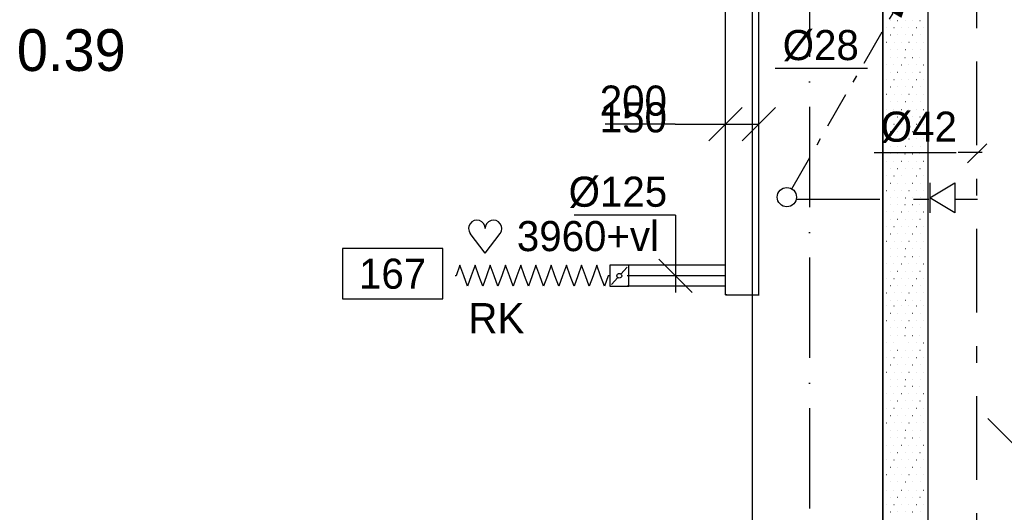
# Model space of a CAD drawing. Extents: x 25315 to 170951, y 867852 to 951952.
# Tile 62 of 119: x 120501 to 126388, y 900625 to 903569. Entities that reach past the tile are written whole.
import ezdxf
from ezdxf.enums import TextEntityAlignment as Align

# ---------------------------------------------------------------- set-up
doc = ezdxf.new("R2010")
doc.units = 0
doc.header["$LTSCALE"] = 100
for name, pattern in [('2322109', [10, 5, -2, 1, -2]), ('CENTER2', [11.25, 7.5, -1.25, 1.25, -1.25]), ('CENTER4', [5, 3.125, -0.625, 0.625, -0.625]), ('DASHDOT', [9, 6, -1.5, 0, -1.5]), ('LURETOUR', [6, 4, -2])]:
    doc.linetypes.add(name, pattern=pattern)
doc.layers.get('0').update_dxf_attribs({"linetype": 'CONTINUOUS'})
for name, color, linetype in [('AL$7----_STRAMIEN', 1, 'DASHDOT'), ('BOUW', 8, 'CONTINUOUS'), ('KABELGOOT', 8, 'CONTINUOUS'), ('WL531---', 4, 'CONTINUOUS'), ('WL561---', 4, 'CONTINUOUS'), ('WL570---', 3, 'CONTINUOUS'), ('WL570---_HARTLIJN', 7, 'CONTINUOUS'), ('WL570---_RETOUR', 3, 'CONTINUOUS'), ('WL570---_TOEVOER', 3, 'CONTINUOUS'), ('WM570---', 1, 'CONTINUOUS')]:
    doc.layers.add(name, color=color, linetype=linetype)
doc.styles.add('BURO-018', font='BUROFONT.shx', dxfattribs={"height": 180})
doc.styles.add('BURO-025', font='BUROFONT.shx', dxfattribs={"height": 250})

# ---------------------------------------------------------------- blocks, each defined once
blk = doc.blocks.new('LDV1109')
at = {"color": 0, "linetype": 'CONTINUOUS'}
for p, q in [((5.875, 10.176), (6.75, 11.691)), ((5.312, 9.202), (5.5, 9.526)), ((4, 6.928), (4.937, 8.552)), ((3.437, 5.954), (3.625, 6.279)), ((2.125, 3.681), (3.062, 5.304)), ((1.562, 2.706), (1.75, 3.031)), ((0.25, 0.433), (1.187, 2.057))]:
    blk.add_line(p, q, dxfattribs=at)
blk.add_lwpolyline([(6.75, 11.691, 0, 1, 0), (5.5, 9.526, 1, 1, 0)], format="xyseb", dxfattribs=at)
blk.add_circle((0, 0), 0.5, dxfattribs=at)
blk = doc.blocks.new('HART')
at = {"color": 1}
for q in [(-39.7, 52.4), (39.7, 52.4)]:
    blk.add_line((0, 0), q, dxfattribs=at)
for centre, start, end in [((-22.1, 65.7), 0, 217.1867), ((22.1, 65.7), 322.8133, 180)]:
    blk.add_arc(centre, 22.1, start, end, dxfattribs=at)
blk = doc.blocks.new('LU-ORND')
at = {"color": 0, "linetype": 'CONTINUOUS'}
for p, q in [((-3, 1.5), (-3, -1.5)), ((3, 1.5), (-3, 1.5)), ((3, -1.5), (3, 1.5)), ((-3, -1.5), (3, -1.5))]:
    blk.add_line(p, q, dxfattribs=at)
blk = doc.blocks.new('3048311')
at = {"color": 0, "linetype": 'CONTINUOUS'}
for p, q in [((-2.5, 1.5), (0, 0)), ((-2.5, -1.5), (-2.5, 1.5)), ((0, -1.5), (0, 1.5)), ((0, 0), (-2.5, -1.5))]:
    blk.add_line(p, q, dxfattribs=at)
at = {"color": 0, "linetype": 'CONTINUOUS', "style": 'BURO-018', "flags": 1}
blk.add_attdef('CV_MATCODE', (0, 0), '', height=1.8, dxfattribs=at)
blk = doc.blocks.new('LU-1D-KL1-7D71')
at = {"color": 0, "linetype": 'CONTINUOUS'}
for p, q in [((-56.5, 62.5), (-56.5, -62.5)), ((56.5, 62.5), (-56.5, 62.5)), ((56.5, -62.5), (56.5, 62.5)), ((47, 52), (9.5, 10.5)), ((-9.5, -10.5), (-47, -52)), ((-56.5, -62.5), (56.5, -62.5))]:
    blk.add_line(p, q, dxfattribs=at)
blk.add_circle((0, 0), 14.1, dxfattribs=at)
blk = doc.blocks.new('LU-1D-F-7D398')
at = {"color": 0, "linetype": 'CONTINUOUS'}
for p, q in [((-455, 0), (-432.2, 62.5)), ((-432.2, 62.5), (-409.5, 0)), ((-364, 0), (-341.2, 62.5)), ((-341.2, 62.5), (-318.5, 0)), ((-273, 0), (-250.2, 62.5)), ((-250.2, 62.5), (-227.5, 0)), ((-182, 0), (-159.2, 62.5)), ((-159.2, 62.5), (-136.5, 0)), ((-91, 0), (-68.2, 62.5)), ((-68.2, 62.5), (-45.5, 0)), ((0, 0), (22.7, 62.5)), ((22.7, 62.5), (45.5, 0)), ((91, 0), (113.7, 62.5)), ((113.7, 62.5), (136.5, 0)), ((182, 0), (204.7, 62.5)), ((204.7, 62.5), (227.5, 0)), ((273, 0), (295.7, 62.5)), ((295.7, 62.5), (318.5, 0)), ((364, 0), (386.7, 62.5)), ((386.7, 62.5), (409.5, 0)), ((-460.2, 0), (-455, 0)), ((-409.5, 0), (-386.7, -62.5)), ((-386.7, -62.5), (-364, 0)), ((-318.5, 0), (-295.7, -62.5)), ((-295.7, -62.5), (-273, 0)), ((-227.5, 0), (-204.7, -62.5)), ((-204.7, -62.5), (-182, 0)), ((-136.5, 0), (-113.7, -62.5)), ((-113.7, -62.5), (-91, 0)), ((-45.5, 0), (-22.7, -62.5)), ((-22.7, -62.5), (0, 0)), ((45.5, 0), (68.2, -62.5)), ((68.2, -62.5), (91, 0)), ((136.5, 0), (159.2, -62.5)), ((159.2, -62.5), (182, 0)), ((227.5, 0), (250.2, -62.5)), ((250.2, -62.5), (273, 0)), ((318.5, 0), (341.2, -62.5)), ((341.2, -62.5), (364, 0)), ((409.5, 0), (432.2, -62.5)), ((432.2, -62.5), (455, 0)), ((455, 0), (460.2, 0))]:
    blk.add_line(p, q, dxfattribs=at)
blk = doc.blocks.new('LU-1D-K-7D')
at = {"color": 0, "linetype": 'CONTINUOUS'}
for p, q in [((-0.5, 62.5), (0.5, 62.5)), ((-0.5, -62.5), (0.5, -62.5))]:
    blk.add_line(p, q, dxfattribs=at)
at = {"layer": 'WL570---_HARTLIJN', "linetype": 'CENTER2'}
blk.add_line((-0.5, 0), (0.5, 0), dxfattribs=at)
blk = doc.blocks.new('*U438', base_point=(124422.3, 596227.7))
at = {"color": 0, "linetype": 'CONTINUOUS'}
for p, q in [((124422.3, 596527.7), (123815.8, 596527.7)), ((124422.3, 596527.7), (124422.3, 596065.2)), ((124322.6, 596264.9), (124522, 596065.5))]:
    blk.add_line(p, q, dxfattribs=at)
at = {"layer": 'WM570---', "linetype": 'CONTINUOUS', "style": 'BURO-018'}
blk.add_text('%%c125', height=180, dxfattribs=at).set_placement((124372.3, 596577.7), align=Align.RIGHT)
blk = doc.blocks.new('LU-2D-K-C8')
at = {"color": 0, "linetype": 'CONTINUOUS'}
for p, q in [((-0.5, 100), (0.5, 100)), ((-0.5, -100), (0.5, -100))]:
    blk.add_line(p, q, dxfattribs=at)
blk = doc.blocks.new('*U489', base_point=(124720.8, 597072.1))
at = {"color": 0, "linetype": 'CONTINUOUS'}
for p, q in [((124621.1, 596972.4), (124820.5, 597171.8)), ((124821.1, 596972.4), (125020.5, 597171.8)), ((124420.8, 597072.1), (124000.9, 597072.1)), ((124420.8, 597072.1), (124720.8, 597072.1)), ((124720.8, 597072.1), (124920.8, 597072.1))]:
    blk.add_line(p, q, dxfattribs=at)
at = {"layer": 'WM570---', "linetype": 'CONTINUOUS', "style": 'BURO-018'}
for s, p in [('200', (124370.8, 597122.1)), ('150', (124370.8, 597022.1))]:
    blk.add_text(s, height=180, dxfattribs=at).set_placement(p, align=Align.RIGHT)

msp = doc.modelspace()

# ---------------------------------------------------------------- linework, layer by layer
at = {"layer": 'AL$7----_STRAMIEN', "color": 1}
msp.add_line((125223.6, 948952.5), (125223.6, 877210.3), dxfattribs=at)
at = {"layer": 'BOUW'}
msp.add_line((124880.6, 909185.7), (124880.6, 900302.7), dxfattribs=at)
at = {"layer": 'KABELGOOT', "color": 8}
for p, q in [((125662.3, 913379.1, 3710), (125662.3, 890546.9, 3710)), ((125662.3, 890546.9, 3650), (125662.3, 913379.1, 3650)), ((125932.3, 890546.9, 3650), (125932.3, 913379.1, 3650)), ((125932.3, 890546.9, 3710), (125932.3, 913379.1, 3710))]:
    msp.add_line(p, q, dxfattribs=at)
at = {"layer": 'WL531---', "linetype": '2322109'}
for p, q in [((126223.5, 899818.5), (126223.5, 915908.7)), ((125144.8, 902497.1), (125937.1, 902497.1)), ((126094.3, 902497.1), (126228.8, 902497.1))]:
    msp.add_line(p, q, dxfattribs=at)
at = {"layer": 'WL531---', "color": 8}
for p, q in [((125683.7, 903521.2), (125684.4, 903521.2)), ((125705.6, 903564.9), (125706.3, 903564.9)), ((125728.2, 903521.2), (125728.9, 903521.2)), ((125750, 903564.9), (125750.7, 903564.9)), ((125772.6, 903521.2), (125773.3, 903521.2)), ((125794.5, 903564.9), (125795.2, 903564.9)), ((125817.1, 903521.2), (125817.8, 903521.2)), ((125838.9, 903564.9), (125839.6, 903564.9)), ((125861.5, 903521.2), (125862.2, 903521.2)), ((125883.4, 903564.9), (125884.1, 903564.9)), ((125906, 903521.2), (125906.7, 903521.2)), ((125706.3, 903477.4), (125707, 903477.4)), ((125750.7, 903477.4), (125751.4, 903477.4)), ((125795.2, 903477.4), (125795.9, 903477.4)), ((125839.6, 903477.4), (125840.3, 903477.4)), ((125884.1, 903477.4), (125884.8, 903477.4)), ((125684.4, 903433.7), (125685.1, 903433.7)), ((125728.9, 903433.7), (125729.6, 903433.7)), ((125773.3, 903433.7), (125774, 903433.7)), ((125817.8, 903433.7), (125818.5, 903433.7)), ((125862.2, 903433.7), (125862.9, 903433.7)), ((125906.7, 903433.7), (125907.4, 903433.7)), ((125704.9, 903343.2), (125705.6, 903343.2)), ((125707, 903389.9), (125707.7, 903389.9)), ((125749.3, 903343.2), (125750, 903343.2)), ((125751.4, 903389.9), (125752.1, 903389.9)), ((125793.8, 903343.2), (125794.5, 903343.2)), ((125795.9, 903389.9), (125796.6, 903389.9)), ((125838.2, 903343.2), (125838.9, 903343.2)), ((125840.3, 903389.9), (125841, 903389.9)), ((125882.7, 903343.2), (125883.4, 903343.2)), ((125884.8, 903389.9), (125885.5, 903389.9)), ((125683, 903299.5), (125683.7, 903299.5)), ((125727.5, 903299.5), (125728.2, 903299.5)), ((125771.9, 903299.5), (125772.6, 903299.5)), ((125816.4, 903299.5), (125817.1, 903299.5)), ((125860.8, 903299.5), (125861.5, 903299.5)), ((125905.3, 903299.5), (125906, 903299.5)), ((125705.6, 903255.7), (125706.3, 903255.7)), ((125750, 903255.7), (125750.7, 903255.7)), ((125794.5, 903255.7), (125795.2, 903255.7)), ((125838.9, 903255.7), (125839.6, 903255.7)), ((125883.4, 903255.7), (125884.1, 903255.7)), ((125683.7, 903212), (125684.4, 903212)), ((125706.3, 903168.2), (125707, 903168.2)), ((125728.2, 903212), (125728.9, 903212)), ((125750.7, 903168.2), (125751.4, 903168.2)), ((125772.6, 903212), (125773.3, 903212)), ((125795.2, 903168.2), (125795.9, 903168.2)), ((125817.1, 903212), (125817.8, 903212)), ((125839.6, 903168.2), (125840.3, 903168.2)), ((125861.5, 903212), (125862.2, 903212)), ((125884.1, 903168.2), (125884.8, 903168.2)), ((125906, 903212), (125906.7, 903212)), ((125684.4, 903124.5), (125685.1, 903124.5)), ((125728.9, 903124.5), (125729.6, 903124.5)), ((125773.3, 903124.5), (125774, 903124.5)), ((125817.8, 903124.5), (125818.5, 903124.5)), ((125862.2, 903124.5), (125862.9, 903124.5)), ((125906.7, 903124.5), (125907.4, 903124.5)), ((125707, 903080.7), (125707.7, 903080.7)), ((125751.4, 903080.7), (125752.1, 903080.7)), ((125795.9, 903080.7), (125796.6, 903080.7)), ((125840.3, 903080.7), (125841, 903080.7)), ((125884.8, 903080.7), (125885.5, 903080.7)), ((125683, 903032.2), (125683.7, 903032.2)), ((125705.6, 902988.4), (125706.3, 902988.4)), ((125727.5, 903032.2), (125728.2, 903032.2)), ((125750, 902988.4), (125750.7, 902988.4)), ((125771.9, 903032.2), (125772.6, 903032.2)), ((125794.5, 902988.4), (125795.2, 902988.4)), ((125816.4, 903032.2), (125817.1, 903032.2)), ((125838.9, 902988.4), (125839.6, 902988.4)), ((125860.8, 903032.2), (125861.5, 903032.2)), ((125883.4, 902988.4), (125884.1, 902988.4)), ((125905.3, 903032.2), (125906, 903032.2)), ((125683.7, 902944.7), (125684.4, 902944.7)), ((125728.2, 902944.7), (125728.9, 902944.7)), ((125772.6, 902944.7), (125773.3, 902944.7)), ((125817.1, 902944.7), (125817.8, 902944.7)), ((125861.5, 902944.7), (125862.2, 902944.7)), ((125906, 902944.7), (125906.7, 902944.7)), ((125706.3, 902900.9), (125707, 902900.9)), ((125750.7, 902900.9), (125751.4, 902900.9)), ((125795.2, 902900.9), (125795.9, 902900.9)), ((125839.6, 902900.9), (125840.3, 902900.9)), ((125884.1, 902900.9), (125884.8, 902900.9)), ((125684.4, 902857.2), (125685.1, 902857.2)), ((125707, 902813.4), (125707.7, 902813.4)), ((125728.9, 902857.2), (125729.6, 902857.2)), ((125751.4, 902813.4), (125752.1, 902813.4)), ((125773.3, 902857.2), (125774, 902857.2)), ((125795.9, 902813.4), (125796.6, 902813.4)), ((125817.8, 902857.2), (125818.5, 902857.2)), ((125840.3, 902813.4), (125841, 902813.4)), ((125862.2, 902857.2), (125862.9, 902857.2)), ((125884.8, 902813.4), (125885.5, 902813.4)), ((125906.7, 902857.2), (125907.4, 902857.2)), ((125704.9, 902766.8), (125705.6, 902766.8)), ((125749.3, 902766.8), (125750, 902766.8)), ((125793.8, 902766.8), (125794.5, 902766.8)), ((125838.2, 902766.8), (125838.9, 902766.8)), ((125882.7, 902766.8), (125883.4, 902766.8)), ((125683, 902723), (125683.7, 902723)), ((125727.5, 902723), (125728.2, 902723)), ((125771.9, 902723), (125772.6, 902723)), ((125816.4, 902723), (125817.1, 902723)), ((125860.8, 902723), (125861.5, 902723)), ((125905.3, 902723), (125906, 902723)), ((125683.7, 902635.5), (125684.4, 902635.5)), ((125705.6, 902679.3), (125706.3, 902679.3)), ((125728.2, 902635.5), (125728.9, 902635.5)), ((125750, 902679.3), (125750.7, 902679.3)), ((125772.6, 902635.5), (125773.3, 902635.5)), ((125794.5, 902679.3), (125795.2, 902679.3)), ((125838.9, 902679.3), (125839.6, 902679.3)), ((125861.5, 902635.5), (125862.2, 902635.5)), ((125883.4, 902679.3), (125884.1, 902679.3)), ((125906, 902635.5), (125906.7, 902635.5)), ((125706.3, 902591.8), (125707, 902591.8)), ((125750.7, 902591.8), (125751.4, 902591.8)), ((125795.2, 902591.8), (125795.9, 902591.8)), ((125839.6, 902591.8), (125840.3, 902591.8)), ((125884.1, 902591.8), (125884.8, 902591.8)), ((125684.4, 902548), (125685.1, 902548)), ((125728.9, 902548), (125729.6, 902548)), ((125773.3, 902548), (125774, 902548)), ((125817.8, 902548), (125818.5, 902548)), ((125862.2, 902548), (125862.9, 902548)), ((125906.7, 902548), (125907.4, 902548)), ((125704.9, 902463.4), (125705.6, 902463.4)), ((125707, 902504.3), (125707.7, 902504.3)), ((125749.3, 902463.4), (125750, 902463.4)), ((125751.4, 902504.3), (125752.1, 902504.3)), ((125793.8, 902463.4), (125794.5, 902463.4)), ((125795.9, 902504.3), (125796.6, 902504.3)), ((125838.2, 902463.4), (125838.9, 902463.4)), ((125840.3, 902504.3), (125841, 902504.3)), ((125882.7, 902463.4), (125883.4, 902463.4)), ((125884.8, 902504.3), (125885.5, 902504.3)), ((125683, 902419.6), (125683.7, 902419.6)), ((125727.5, 902419.6), (125728.2, 902419.6)), ((125771.9, 902419.6), (125772.6, 902419.6)), ((125816.4, 902419.6), (125817.1, 902419.6)), ((125860.8, 902419.6), (125861.5, 902419.6)), ((125905.3, 902419.6), (125906, 902419.6)), ((125705.6, 902375.9), (125706.3, 902375.9)), ((125750, 902375.9), (125750.7, 902375.9)), ((125794.5, 902375.9), (125795.2, 902375.9)), ((125838.9, 902375.9), (125839.6, 902375.9)), ((125883.4, 902375.9), (125884.1, 902375.9)), ((125683.7, 902332.1), (125684.4, 902332.1)), ((125706.3, 902288.4), (125707, 902288.4)), ((125728.2, 902332.1), (125728.9, 902332.1)), ((125750.7, 902288.4), (125751.4, 902288.4)), ((125772.6, 902332.1), (125773.3, 902332.1)), ((125795.2, 902288.4), (125795.9, 902288.4)), ((125817.1, 902332.1), (125817.8, 902332.1)), ((125839.6, 902288.4), (125840.3, 902288.4)), ((125861.5, 902332.1), (125862.2, 902332.1)), ((125884.1, 902288.4), (125884.8, 902288.4)), ((125906, 902332.1), (125906.7, 902332.1)), ((125684.4, 902244.6), (125685.1, 902244.6)), ((125728.9, 902244.6), (125729.6, 902244.6)), ((125773.3, 902244.6), (125774, 902244.6)), ((125817.8, 902244.6), (125818.5, 902244.6)), ((125862.2, 902244.6), (125862.9, 902244.6)), ((125906.7, 902244.6), (125907.4, 902244.6)), ((125707, 902200.9), (125707.7, 902200.9)), ((125751.4, 902200.9), (125752.1, 902200.9)), ((125795.9, 902200.9), (125796.6, 902200.9)), ((125840.3, 902200.9), (125841, 902200.9)), ((125884.8, 902200.9), (125885.5, 902200.9)), ((125683, 902110.4), (125683.7, 902110.4)), ((125704.9, 902154.2), (125705.6, 902154.2)), ((125727.5, 902110.4), (125728.2, 902110.4)), ((125749.3, 902154.2), (125750, 902154.2)), ((125771.9, 902110.4), (125772.6, 902110.4)), ((125793.8, 902154.2), (125794.5, 902154.2)), ((125816.4, 902110.4), (125817.1, 902110.4)), ((125838.2, 902154.2), (125838.9, 902154.2)), ((125860.8, 902110.4), (125861.5, 902110.4)), ((125882.7, 902154.2), (125883.4, 902154.2)), ((125905.3, 902110.4), (125906, 902110.4)), ((125705.6, 902066.7), (125706.3, 902066.7)), ((125750, 902066.7), (125750.7, 902066.7)), ((125794.5, 902066.7), (125795.2, 902066.7)), ((125838.9, 902066.7), (125839.6, 902066.7)), ((125883.4, 902066.7), (125884.1, 902066.7)), ((125683.7, 902022.9), (125684.4, 902022.9)), ((125728.2, 902022.9), (125728.9, 902022.9)), ((125772.6, 902022.9), (125773.3, 902022.9)), ((125817.1, 902022.9), (125817.8, 902022.9)), ((125861.5, 902022.9), (125862.2, 902022.9)), ((125906, 902022.9), (125906.7, 902022.9)), ((125684.4, 901935.4), (125685.1, 901935.4)), ((125706.3, 901979.2), (125707, 901979.2)), ((125728.9, 901935.4), (125729.6, 901935.4)), ((125750.7, 901979.2), (125751.4, 901979.2)), ((125773.3, 901935.4), (125774, 901935.4)), ((125795.2, 901979.2), (125795.9, 901979.2)), ((125817.8, 901935.4), (125818.5, 901935.4)), ((125839.6, 901979.2), (125840.3, 901979.2)), ((125862.2, 901935.4), (125862.9, 901935.4)), ((125884.1, 901979.2), (125884.8, 901979.2)), ((125906.7, 901935.4), (125907.4, 901935.4)), ((125707, 901891.7), (125707.7, 901891.7)), ((125751.4, 901891.7), (125752.1, 901891.7)), ((125795.9, 901891.7), (125796.6, 901891.7)), ((125840.3, 901891.7), (125841, 901891.7)), ((125884.8, 901891.7), (125885.5, 901891.7)), ((125683.7, 901859.4), (125684.4, 901859.4)), ((125706.3, 901815.7), (125707, 901815.7)), ((125728.2, 901859.4), (125728.9, 901859.4)), ((125750.7, 901815.7), (125751.4, 901815.7)), ((125772.6, 901859.4), (125773.3, 901859.4)), ((125795.2, 901815.7), (125795.9, 901815.7)), ((125817.1, 901859.4), (125817.8, 901859.4)), ((125839.6, 901815.7), (125840.3, 901815.7)), ((125861.5, 901859.4), (125862.2, 901859.4)), ((125884.1, 901815.7), (125884.8, 901815.7)), ((125906, 901859.4), (125906.7, 901859.4)), ((125684.4, 901771.9), (125685.1, 901771.9)), ((125728.9, 901771.9), (125729.6, 901771.9)), ((125773.3, 901771.9), (125774, 901771.9)), ((125817.8, 901771.9), (125818.5, 901771.9)), ((125862.2, 901771.9), (125862.9, 901771.9)), ((125906.7, 901771.9), (125907.4, 901771.9)), ((125707, 901728.2), (125707.7, 901728.2)), ((125751.4, 901728.2), (125752.1, 901728.2)), ((125795.9, 901728.2), (125796.6, 901728.2)), ((125840.3, 901728.2), (125841, 901728.2)), ((125884.8, 901728.2), (125885.5, 901728.2)), ((125683, 901637.7), (125683.7, 901637.7)), ((125704.9, 901681.5), (125705.6, 901681.5)), ((125727.5, 901637.7), (125728.2, 901637.7)), ((125749.3, 901681.5), (125750, 901681.5)), ((125793.8, 901681.5), (125794.5, 901681.5)), ((125816.4, 901637.7), (125817.1, 901637.7)), ((125838.2, 901681.5), (125838.9, 901681.5)), ((125860.8, 901637.7), (125861.5, 901637.7)), ((125882.7, 901681.5), (125883.4, 901681.5)), ((125905.3, 901637.7), (125906, 901637.7)), ((125705.6, 901594), (125706.3, 901594)), ((125750, 901594), (125750.7, 901594)), ((125794.5, 901594), (125795.2, 901594)), ((125838.9, 901594), (125839.6, 901594)), ((125883.4, 901594), (125884.1, 901594)), ((125683.7, 901550.2), (125684.4, 901550.2)), ((125728.2, 901550.2), (125728.9, 901550.2)), ((125772.6, 901550.2), (125773.3, 901550.2)), ((125817.1, 901550.2), (125817.8, 901550.2)), ((125861.5, 901550.2), (125862.2, 901550.2)), ((125906, 901550.2), (125906.7, 901550.2)), ((125684.4, 901462.7), (125685.1, 901462.7)), ((125706.3, 901506.5), (125707, 901506.5)), ((125728.9, 901462.7), (125729.6, 901462.7)), ((125750.7, 901506.5), (125751.4, 901506.5)), ((125773.3, 901462.7), (125774, 901462.7)), ((125795.2, 901506.5), (125795.9, 901506.5)), ((125817.8, 901462.7), (125818.5, 901462.7)), ((125839.6, 901506.5), (125840.3, 901506.5)), ((125862.2, 901462.7), (125862.9, 901462.7)), ((125884.1, 901506.5), (125884.8, 901506.5)), ((125906.7, 901462.7), (125907.4, 901462.7)), ((125707, 901419), (125707.7, 901419)), ((125751.4, 901419), (125752.1, 901419)), ((125795.9, 901419), (125796.6, 901419)), ((125840.3, 901419), (125841, 901419)), ((125884.8, 901419), (125885.5, 901419)), ((125704.9, 901378.1), (125705.6, 901378.1)), ((125749.3, 901378.1), (125750, 901378.1)), ((125793.8, 901378.1), (125794.5, 901378.1)), ((125838.2, 901378.1), (125838.9, 901378.1)), ((125882.7, 901378.1), (125883.4, 901378.1)), ((125683, 901334.3), (125683.7, 901334.3)), ((125705.6, 901290.6), (125706.3, 901290.6)), ((125727.5, 901334.3), (125728.2, 901334.3)), ((125750, 901290.6), (125750.7, 901290.6)), ((125771.9, 901334.3), (125772.6, 901334.3)), ((125794.5, 901290.6), (125795.2, 901290.6)), ((125816.4, 901334.3), (125817.1, 901334.3)), ((125838.9, 901290.6), (125839.6, 901290.6)), ((125860.8, 901334.3), (125861.5, 901334.3)), ((125883.4, 901290.6), (125884.1, 901290.6)), ((125905.3, 901334.3), (125906, 901334.3)), ((125683.7, 901246.8), (125684.4, 901246.8)), ((125728.2, 901246.8), (125728.9, 901246.8)), ((125772.6, 901246.8), (125773.3, 901246.8)), ((125817.1, 901246.8), (125817.8, 901246.8)), ((125861.5, 901246.8), (125862.2, 901246.8)), ((125906, 901246.8), (125906.7, 901246.8)), ((125706.3, 901203.1), (125707, 901203.1)), ((125750.7, 901203.1), (125751.4, 901203.1)), ((125795.2, 901203.1), (125795.9, 901203.1)), ((125839.6, 901203.1), (125840.3, 901203.1)), ((125884.1, 901203.1), (125884.8, 901203.1)), ((125684.4, 901159.3), (125685.1, 901159.3)), ((125707, 901115.6), (125707.7, 901115.6)), ((125728.9, 901159.3), (125729.6, 901159.3)), ((125751.4, 901115.6), (125752.1, 901115.6)), ((125773.3, 901159.3), (125774, 901159.3)), ((125795.9, 901115.6), (125796.6, 901115.6)), ((125817.8, 901159.3), (125818.5, 901159.3)), ((125840.3, 901115.6), (125841, 901115.6)), ((125862.2, 901159.3), (125862.9, 901159.3)), ((125884.8, 901115.6), (125885.5, 901115.6)), ((125906.7, 901159.3), (125907.4, 901159.3)), ((125704.9, 901068.9), (125705.6, 901068.9)), ((125749.3, 901068.9), (125750, 901068.9)), ((125793.8, 901068.9), (125794.5, 901068.9)), ((125838.2, 901068.9), (125838.9, 901068.9)), ((125882.7, 901068.9), (125883.4, 901068.9)), ((125683, 901025.1), (125683.7, 901025.1)), ((125727.5, 901025.1), (125728.2, 901025.1)), ((125771.9, 901025.1), (125772.6, 901025.1)), ((125816.4, 901025.1), (125817.1, 901025.1)), ((125860.8, 901025.1), (125861.5, 901025.1)), ((125905.3, 901025.1), (125906, 901025.1)), ((125683.7, 900937.6), (125684.4, 900937.6)), ((125705.6, 900981.4), (125706.3, 900981.4)), ((125728.2, 900937.6), (125728.9, 900937.6)), ((125750, 900981.4), (125750.7, 900981.4)), ((125772.6, 900937.6), (125773.3, 900937.6)), ((125794.5, 900981.4), (125795.2, 900981.4)), ((125817.1, 900937.6), (125817.8, 900937.6)), ((125838.9, 900981.4), (125839.6, 900981.4)), ((125861.5, 900937.6), (125862.2, 900937.6)), ((125883.4, 900981.4), (125884.1, 900981.4)), ((125906, 900937.6), (125906.7, 900937.6)), ((125706.3, 900893.9), (125707, 900893.9)), ((125750.7, 900893.9), (125751.4, 900893.9)), ((125795.2, 900893.9), (125795.9, 900893.9)), ((125839.6, 900893.9), (125840.3, 900893.9)), ((125884.1, 900893.9), (125884.8, 900893.9)), ((125684.4, 900850.1), (125685.1, 900850.1)), ((125728.9, 900850.1), (125729.6, 900850.1)), ((125773.3, 900850.1), (125774, 900850.1)), ((125817.8, 900850.1), (125818.5, 900850.1)), ((125862.2, 900850.1), (125862.9, 900850.1)), ((125906.7, 900850.1), (125907.4, 900850.1)), ((125683, 900757.8), (125683.7, 900757.8)), ((125707, 900806.4), (125707.7, 900806.4)), ((125727.5, 900757.8), (125728.2, 900757.8)), ((125751.4, 900806.4), (125752.1, 900806.4)), ((125771.9, 900757.8), (125772.6, 900757.8)), ((125795.9, 900806.4), (125796.6, 900806.4)), ((125816.4, 900757.8), (125817.1, 900757.8)), ((125840.3, 900806.4), (125841, 900806.4)), ((125860.8, 900757.8), (125861.5, 900757.8)), ((125884.8, 900806.4), (125885.5, 900806.4)), ((125905.3, 900757.8), (125906, 900757.8)), ((125705.6, 900714.1), (125706.3, 900714.1)), ((125750, 900714.1), (125750.7, 900714.1)), ((125794.5, 900714.1), (125795.2, 900714.1)), ((125838.9, 900714.1), (125839.6, 900714.1)), ((125883.4, 900714.1), (125884.1, 900714.1)), ((125683.7, 900670.3), (125684.4, 900670.3)), ((125728.2, 900670.3), (125728.9, 900670.3)), ((125772.6, 900670.3), (125773.3, 900670.3)), ((125817.1, 900670.3), (125817.8, 900670.3)), ((125861.5, 900670.3), (125862.2, 900670.3)), ((125906, 900670.3), (125906.7, 900670.3)), ((125706.3, 900626.6), (125707, 900626.6)), ((125750.7, 900626.6), (125751.4, 900626.6)), ((125795.2, 900626.6), (125795.9, 900626.6)), ((125839.6, 900626.6), (125840.3, 900626.6)), ((125884.1, 900626.6), (125884.8, 900626.6))]:
    msp.add_line(p, q, dxfattribs=at)
at = {"layer": 'WL561---', "color": 1}
msp.add_line((125570.8, 903277.4), (125018.9, 903277.4), dxfattribs=at)
at = {"layer": 'WL570---', "color": 1}
for p, q in [((126167.9, 902713), (126282.7, 902827.7)), ((125610.8, 902775.4), (126099.6, 902776)), ((126112.3, 902776.1), (126255, 902776.3))]:
    msp.add_line(p, q, dxfattribs=at)
at = {"layer": 'WL570---'}
for p, q in [((124728.8, 901925.3), (124720.7, 901925.3)), ((124720.7, 901925.3), (124922.6, 901925.3))]:
    msp.add_line(p, q, dxfattribs=at)
at = {"layer": 'WM570---', "color": 1, "linetype": 'CONTINUOUS'}
msp.add_line((126289, 901186.1), (126488.4, 900986.7), dxfattribs=at)

# ---------------------------------------------------------------- block references
at = {"layer": 'WL531---', "color": 2, "xscale": 115.5, "yscale": 115.5, "zscale": 115.5}
msp.add_blockref('LDV1109', (125087.9, 902508.3), dxfattribs=at)
at = {"layer": 'WL561---', "color": 2, "xscale": 60, "yscale": 60, "zscale": 60, "rotation": 180}
msp.add_blockref('3048311', (125942.1, 902504.5), dxfattribs=at)
at = {"layer": 'WL570---_RETOUR', "linetype": 'LURETOUR', "rotation": 180}
msp.add_blockref('LU-1D-F-7D398', (123565.1, 902038.3), dxfattribs=at)
at = {"layer": 'WL570---_RETOUR', "linetype": 'CONTINUOUS', "rotation": 180}
msp.add_blockref('LU-1D-KL1-7D71', (124086.2, 902038.3), dxfattribs=at)
at = {"layer": 'WL570---_RETOUR', "linetype": 'LURETOUR', "xscale": 588.1801348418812, "rotation": 180}
msp.add_blockref('LU-1D-K-7D', (124426.7, 902038.3), dxfattribs=at)
at = {"layer": 'WL570---_TOEVOER', "linetype": 'CONTINUOUS', "xscale": 4924.631335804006, "rotation": 90}
msp.add_blockref('LU-2D-K-C8', (124820.8, 904387.6), dxfattribs=at)
at = {"layer": 'WM570---'}
for name, p in [('*U489', (124720.8, 902945.2)), ('*U438', (124422.3, 902100.8))]:
    msp.add_blockref(name, p, dxfattribs=at)
at = {"layer": 'WM570---', "xscale": 2.25, "yscale": 2.25, "zscale": 2.25}
msp.add_blockref('HART', (123284.3, 902173.2), dxfattribs=at)
at = {"layer": 'WM570---'}
ref = msp.add_blockref('LU-ORND', (122730.6, 902050.9), dxfattribs=dict(at, xscale=100, yscale=100, zscale=100))
ref.add_attrib('LU_TEXT1', '167', dxfattribs={"layer": '0', "color": 1, "linetype": 'CONTINUOUS', "height": 180, "style": 'BURO-018'}).set_placement((122730.6, 902050.9), align=Align.MIDDLE)

# ---------------------------------------------------------------- texts
at = {"layer": 'BOUW', "style": 'BURO-025'}
msp.add_text('0.39', height=250, dxfattribs=at).set_placement((120483.9, 903262.3))
at = {"layer": 'WL570---', "color": 1, "style": 'BURO-018'}
msp.add_text('RK', height=180, dxfattribs=at).set_placement((123183.8, 901695))
at = {"layer": 'WL570---_HARTLIJN', "color": 1, "linetype": 'CENTER4', "style": 'BURO-018'}
for s, p in [('%%c28', (125063.4, 903327.2)), ('%%c42', (125649.9, 902839.5))]:
    msp.add_text(s, height=180, dxfattribs=at).set_placement(p)
at = {"layer": 'WM570---', "color": 1, "style": 'BURO-018'}
msp.add_text('3960+vl', height=180, dxfattribs=at).set_placement((123473.7, 902185.5))

doc.saveas('drawing.dxf')
